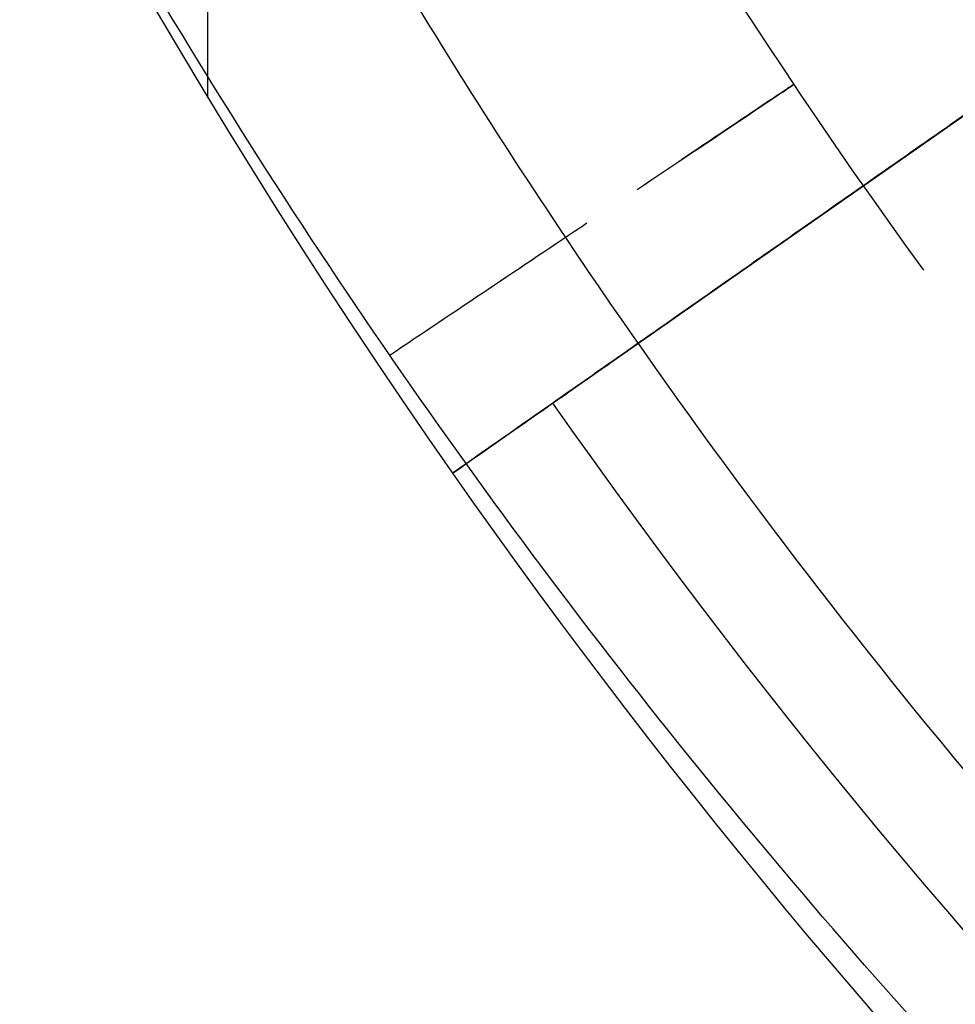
# Model space of a CAD drawing. Header units: centimetres. Extents: x -10 to 8.9, y -34.1 to -8.
# Tile 127 of 256: x -7.275 to -7.16, y -33.741 to -33.62. Entities that reach past the tile are written whole.
import ezdxf

# ---------------------------------------------------------------- set-up
doc = ezdxf.new("R2010")
doc.units = ezdxf.units.CM
doc.layers.add('Default', color=7, linetype='Continuous', true_color=0x000000)

msp = doc.modelspace()

# ---------------------------------------------------------------- linework, layer by layer
at = {"layer": 'Default'}
for p, q in [((-7.25174, -33.62922, -1.05), (-7.25174, -33.39689, -1.05)), ((-7.2217, -33.67533, -1.1), (-7.14593, -33.62228, -1.1)), ((-7.18382, -33.6488, -1.15), (-7.18382, -33.6488, -1.05))]:
    msp.add_line(p, q, dxfattribs=at)
for centre, radius, start, end in [((-6.55, -33.205, -0.5449), 0.75845, 179.99998, 215.9608), ((-6.55, -33.205, 0.1625), 0.6775, 180, 0), ((-6.55, -33.205, 0.18125), 0.6725, 180, 0), ((-6.55, -33.205, -1.21), 0.67, 180, 0), ((-6.55, -33.205, -1.24), 0.64, 180, 0), ((-6.55, -33.205, 0.2), 0.63677, 180, 0), ((-6.55, -33.205, 0.1625), 0.62317, 180, 0), ((-6.55, -33.205, -0.8725), 0.7275, 187.90072, 217.09928), ((-6.55, -33.205, -1.05), 0.7275, 190, 215), ((-6.55, -33.205, -1.05), 0.82, 190, 215), ((-6.55, -33.205, -1.15), 0.805, 215, 235), ((-6.55, -33.205, -1.15), 0.805, 215, 235), ((-6.55, -33.205, -1.135), 0.82, 215, 235), ((-6.55, -33.205, -1.0825), 0.82, 215, 235)]:
    msp.add_arc(centre, radius, start, end, dxfattribs=at)
at = {"layer": 'Default', "extrusion": (0, 0, -1)}
for centre, radius in [((6.55, -33.205, -0.2075), 0.7025), ((6.55, -33.205, -0.1825), 0.6775), ((6.55, -33.205, -0.1725), 0.6775), ((6.55, -33.205, -0.1625), 0.6725), ((6.55, -33.205, -0.2), 0.6725), ((6.55, -33.205, -0.2), 0.63677), ((6.55, -33.205, -0.18098), 0.6125)]:
    msp.add_arc(centre, radius, 180, 0, dxfattribs=at)
at = {"layer": 'Default', "extrusion": (0.573576, -0.819152, -2.71499e-10)}
msp.add_arc((-25.21605, -1.135, 23.44302), 0.015, 180, 270, dxfattribs=at)
at = {"layer": 'Default'}
for points, knots in [([(-7.2539, -33.56841, -0.82), (-7.23997, -33.59538, -0.81937), (-7.19788, -33.66656, -0.81769), (-7.11362, -33.76863, -0.81512), (-6.99486, -33.86666, -0.81213), (-6.8552, -33.94183, -0.80887), (-6.70329, -33.98743, -0.80561), (-6.54999, -34.00208, -0.80262), (-6.3967, -33.98743, -0.79963), (-6.24479, -33.94182, -0.79637), (-6.10513, -33.86666, -0.79311), (-5.98637, -33.76862, -0.79012), (-5.88834, -33.64986, -0.78713), (-5.81317, -33.5102, -0.78387), (-5.76757, -33.35829, -0.78061), (-5.75712, -33.24895, -0.77848), (-5.7579, -33.19071, -0.77734), (-5.75809, -33.18357, -0.7772)], [9.21451, 9.21451, 9.21451, 9.21451, 10.153533, 11.776636, 13.399739, 15.022842, 16.645945, 18.269048, 19.892151, 21.515255, 23.138358, 24.761461, 26.384564, 28.007667, 29.63077, 31.253873, 31.480748, 31.480748, 31.480748, 31.480748]), ([(-7.17982, -33.62758, -0.74543), (-7.17982, -33.62758, -0.74431), (-7.18006, -33.62774, -0.74198), (-7.18158, -33.62876, -0.73747), (-7.18381, -33.63026, -0.73487), (-7.18543, -33.63134, -0.73374)], [0.0208312, 0.0208312, 0.0208312, 0.0208312, 0.0564278, 0.0920521, 0.1633096, 0.1633096, 0.1633096, 0.1633096]), ([(-7.17982, -33.62758, -0.64543), (-7.17982, -33.62758, -0.64431), (-7.18006, -33.62774, -0.64198), (-7.18158, -33.62876, -0.63747), (-7.18381, -33.63026, -0.63486), (-7.18543, -33.63134, -0.63374)], [0.0208212, 0.0208212, 0.0208212, 0.0208212, 0.0564278, 0.0920521, 0.1633479, 0.1633479, 0.1633479, 0.1633479]), ([(-7.18543, -33.63134, -0.75713), (-7.1838, -33.63026, -0.756), (-7.18158, -33.62876, -0.75339), (-7.18005, -33.62774, -0.74888), (-7.17982, -33.62758, -0.74655), (-7.17982, -33.62758, -0.74543)], [0.0208466, 0.0208466, 0.0208466, 0.0208466, 0.0922033, 0.1278785, 0.1633172, 0.1633172, 0.1633172, 0.1633172]), ([(-7.18543, -33.63134, -0.65713), (-7.18381, -33.63026, -0.656), (-7.18158, -33.62876, -0.65339), (-7.18006, -33.62774, -0.64888), (-7.17982, -33.62758, -0.64655), (-7.17982, -33.62758, -0.64543)], [0.0208273, 0.0208273, 0.0208273, 0.0208273, 0.0922033, 0.1278785, 0.1633073, 0.1633073, 0.1633073, 0.1633073]), ([(-7.18543, -33.63134, -0.55713), (-7.18381, -33.63026, -0.556), (-7.18158, -33.62876, -0.55339), (-7.18006, -33.62774, -0.54889), (-7.17982, -33.62758, -0.54659), (-7.17982, -33.62758, -0.54548)], [0.020808, 0.020808, 0.020808, 0.020808, 0.0922033, 0.1278785, 0.1628343, 0.1628343, 0.1628343, 0.1628343])]:
    msp.add_open_spline(points, degree=3, knots=knots, dxfattribs=at)
for points, degree in [([(-7.13025, -33.64383, -0.7), (-7.13025, -33.64383, -0.69608), (-7.13056, -33.64341, -0.68824), (-7.13195, -33.64157, -0.6767), (-7.13424, -33.63851, -0.66553), (-7.13735, -33.63429, -0.65499), (-7.14123, -33.62894, -0.64519), (-7.14577, -33.62254, -0.63634), (-7.15087, -33.61517, -0.62856), (-7.15644, -33.6069, -0.62198), (-7.16233, -33.59787, -0.61673), (-7.16847, -33.58814, -0.61288), (-7.1747, -33.5779, -0.61053), (-7.17886, -33.5708, -0.61), (-7.18092, -33.56722, -0.61)], 3), ([(-6.55, -34.01332, -0.79332), (-6.57077, -34.01356, -0.79356), (-6.61239, -34.01246, -0.79406), (-6.67467, -34.006, -0.79483), (-6.73646, -33.99472, -0.79562), (-6.7973, -33.97866, -0.79642), (-6.85652, -33.95803, -0.79721), (-6.91412, -33.93282, -0.79801), (-6.96942, -33.90334, -0.79881), (-7.02237, -33.86964, -0.79959), (-7.07256, -33.83194, -0.80036), (-7.11984, -33.79037, -0.80111), (-7.16389, -33.74511, -0.80185), (-7.20424, -33.69672, -0.80262), (-7.24075, -33.64543, -0.8034), (-7.26267, -33.60899, -0.80393), (-7.27294, -33.59029, -0.8042)], 3), ([(-7.14593, -33.62228, -1.05), (-7.18382, -33.6488, -1.05), (-7.2217, -33.67533, -1.05)], 2), ([(-7.20942, -33.66673, -1.15), (-7.18382, -33.6488, -1.15), (-7.15822, -33.63088, -1.15)], 2), ([(-7.19905, -33.64048, -0.7666), (-7.19451, -33.63744, -0.76344), (-7.18997, -33.63439, -0.76028), (-7.18542, -33.63134, -0.75712)], 3), ([(-7.18542, -33.63134, -0.73374), (-7.18813, -33.63316, -0.73186), (-7.19084, -33.63498, -0.72997), (-7.19356, -33.6368, -0.72809)], 3), ([(-7.18542, -33.63134, -0.63374), (-7.18813, -33.63316, -0.63186), (-7.19085, -33.63498, -0.62997), (-7.19356, -33.6368, -0.62808)], 3), ([(-7.19356, -33.6368, -0.66278), (-7.19085, -33.63498, -0.6609), (-7.18814, -33.63316, -0.65901), (-7.18542, -33.63134, -0.65712)], 3), ([(-7.19356, -33.6368, -0.56278), (-7.19085, -33.63498, -0.5609), (-7.18814, -33.63316, -0.55901), (-7.18542, -33.63134, -0.55712)], 3), ([(-7.20522, -33.64462, -0.81998), (-7.21329, -33.65004, -0.81437), (-7.22136, -33.65545, -0.80876), (-7.22943, -33.66087, -0.80315)], 3), ([(-7.2217, -33.67533, -1.05), (-7.2217, -33.67533, -1.0925), (-7.2217, -33.67533, -1.135)], 2)]:
    msp.add_open_spline(points, degree=degree, dxfattribs=at)

doc.saveas('drawing.dxf')
